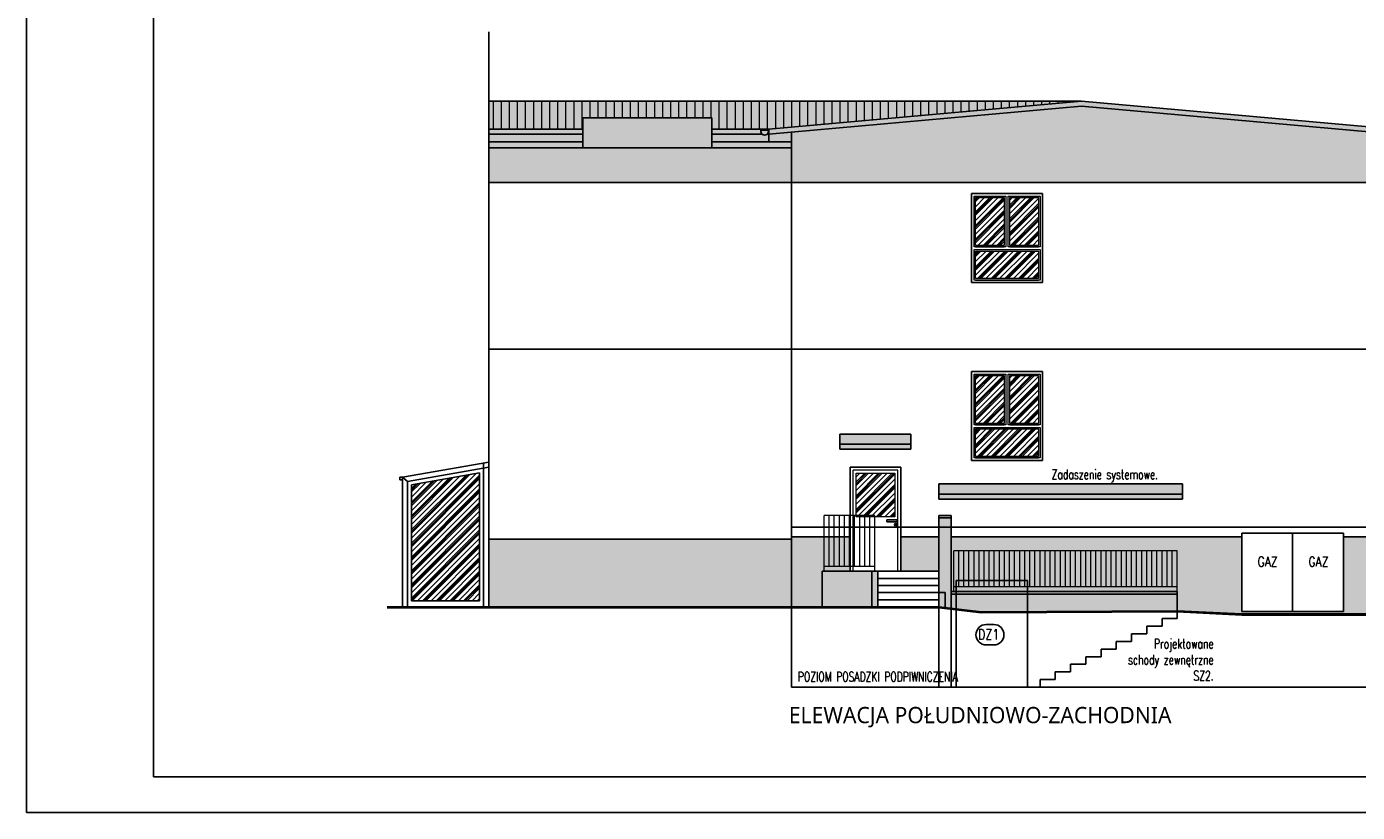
# Model space of a CAD drawing. Header units: millimetres. Extents: x 31969 to 285678, y -69766 to -1123.
# Tile 52 of 102: x 147627 to 150246, y -14069 to -12523. Entities that reach past the tile are written whole.
import ezdxf
from ezdxf.lldxf.tags import DXFTag

# ---------------------------------------------------------------- set-up
doc = ezdxf.new("R2010")
doc.units = ezdxf.units.MM
for name, color, linetype in [('a-elewacja 1', 1, 'Continuous'), ('a-izolacja 1', 3, 'Continuous'), ('a-opis 1', 3, 'Continuous'), ('a-opis 2', 1, 'Continuous'), ('a-przerywana 2', 3, 'Continuous'), ('a-stolarka', 3, 'Continuous'), ('a-stolarka okienna', 3, 'Continuous'), ('a-szkło', 4, 'Continuous'), ('a-szraf', 252, 'Continuous'), ('a-szraf 1', 250, 'Continuous')]:
    doc.layers.add(name, color=color, linetype=linetype)
doc.layers.add('a-elewacja 3', color=3, linetype='Continuous', lineweight=20)
doc.styles.add('PRZEKRÓJ2', font='l_10646.ttf')
doc.styles.add('RS01507', font='romans.shx', dxfattribs={"width": 0.7, "height": 0.15})
doc.styles.add('WYMIAR', font='romans.shx', dxfattribs={"width": 0.8})
tags = doc.linetypes.add('DASHED', pattern=[0.75, 0.5, -0.25]).pattern_tags.tags
tags[6:7] = [DXFTag(74, 4), DXFTag(75, 0), DXFTag(340, '0'), DXFTag(46, 1.0), DXFTag(50, 0.0), DXFTag(44, 0.0), DXFTag(45, 0.0)]
tags[4:5] = [DXFTag(74, 4), DXFTag(75, 0), DXFTag(340, '0'), DXFTag(46, 1.0), DXFTag(50, 0.0), DXFTag(44, 0.0), DXFTag(45, 0.0)]
pattern_1 = [(0, (-7834.5854, -3950.941), (2.38125, 4.7625), [0, -4.7625])]

msp = doc.modelspace()

# ---------------------------------------------------------------- hatches: boundary and pattern name
at = {"layer": 'a-elewacja 3', "ltscale": 100}
h = msp.add_hatch(dxfattribs=at)
h.set_pattern_fill('LINE', color=256, scale=5, angle=90)
h.set_pattern_definition([(90, (-5140.377, -7177.397), (-15.875, 1e-15), [])])
h.paths.add_polyline_path([(149702.92, -12669.3), (148536.42, -12669.3), (148536.42, -12724.3), (148721.42, -12724.3), (148721.42, -12702.34), (148975.42, -12702.34), (148975.42, -12724.3), (149087.42, -12724.3)])
h = msp.add_hatch(dxfattribs=at)
h.set_pattern_fill('LINE', color=256, scale=5, angle=90)
h.set_pattern_definition([(90, (-5140.377, -7177.397), (-15.875, 1e-15), [])])
h.paths.add_polyline_path([(149702.92, -12669.3), (148536.42, -12669.3), (148536.42, -12724.3), (148721.42, -12724.3), (148721.42, -12702.34), (148975.42, -12702.34), (148975.42, -12724.3), (149087.42, -12724.3)])
at = {"layer": 'a-szraf', "ltscale": 30}
h = msp.add_hatch(dxfattribs=at)
h.set_pattern_fill('DOTS', color=256, scale=1.5)
h.set_pattern_definition([(0, (-5140.377, -7177.3968), (1.190625, 2.38125), [0, -2.38125])])
h.paths.add_polyline_path([(148721.42, -12724.3), (148536.42, -12724.3), (148536.42, -12734.34), (148721.42, -12734.34)])
h.paths.add_polyline_path([(148721.42, -12734.34), (148536.42, -12734.34), (148536.42, -12749.34), (148721.42, -12749.34)])
h.paths.add_polyline_path([(148721.42, -12749.34), (148536.42, -12749.34), (148536.42, -12761.34), (148721.42, -12761.34)])
h.paths.add_polyline_path([(149132.42, -12749.34), (149087.42, -12749.34), (148975.42, -12749.34), (148975.42, -12761.34), (149132.42, -12761.34)])
h.paths.add_polyline_path([(149087.42, -12734.34), (149084.29, -12734.34, -0.3689497), (149074.55, -12734.34), (148975.42, -12734.34), (148975.42, -12749.34), (149087.42, -12749.34)])
h.paths.add_polyline_path([(149072.22, -12726.55), (149086.62, -12726.55, -0.2947686), (149084.29, -12734.34), (149087.42, -12734.34), (149087.42, -12724.3), (148975.42, -12724.3), (148975.42, -12734.34), (149074.55, -12734.34, -0.2947686)])
h.paths.add_polyline_path([(149086.62, -12726.55), (149072.22, -12726.55, 1.3318387)])
h.paths.add_polyline_path([(149702.92, -12679.34), (150318.42, -12734.34), (150318.42, -12724.3), (149702.92, -12669.3), (149087.42, -12724.3), (149087.42, -12734.34)])
h.paths.add_polyline_path([(149132.42, -12730.32), (149087.42, -12734.34), (149087.42, -12749.34), (149132.42, -12749.34)])
h.paths.add_polyline_path([(150333.62, -12726.55), (150319.21, -12726.55, 1.3318387)])
h.paths.add_polyline_path([(150330.53, -12734.91, -0.3887305), (150320.53, -12733.29), (150320.53, -12751.06), (150330.53, -12758.35)])
h.paths.add_polyline_path([(150318.42, -12734.34), (150273.42, -12730.32), (150273.42, -12749.34), (150318.42, -12749.34)])
h.paths.add_polyline_path([(150320.53, -12751.06), (150276.62, -12769.99), (150286.62, -12777.28), (150330.53, -12758.35)])
h.paths.add_polyline_path([(150286.62, -12777.28), (150276.62, -12769.99), (150276.62, -12869.34), (150286.62, -12869.34)])
h.paths.add_polyline_path([(150286.62, -12869.34), (150276.62, -12869.34), (150276.62, -12989.34), (150286.62, -12989.34)])
h.paths.add_polyline_path([(150286.62, -12989.34), (150276.62, -12989.34), (150276.62, -13109.34), (150286.62, -13109.34)])
h.paths.add_polyline_path([(150286.62, -13229.34), (150276.62, -13229.34), (150276.62, -13349.34), (150286.62, -13349.34)])
h.paths.add_polyline_path([(150286.62, -13159.34), (150286.62, -13109.34), (150276.62, -13109.34), (150276.62, -13159.34), (150276.62, -13229.34), (150286.62, -13229.34)])
h.paths.add_polyline_path([(150286.62, -13349.34), (150276.62, -13349.34), (150276.62, -13469.34), (150286.62, -13469.34)])
h.paths.add_polyline_path([(150286.62, -13469.34), (150276.62, -13469.34), (150276.62, -13589.34), (150286.62, -13589.34)])
h.paths.add_polyline_path([(150286.62, -13653.35), (150276.62, -13657.49), (150291.6, -13672.47), (150298.67, -13665.4)])
h.paths.add_polyline_path([(150286.62, -13589.34), (150276.62, -13589.34), (150276.62, -13657.49), (150286.62, -13653.35)])
h.paths.add_polyline_path([(149702.92, -12669.3), (148536.42, -12669.3), (148536.42, -12724.3), (148721.42, -12724.3), (148721.42, -12702.34), (148975.42, -12702.34), (148975.42, -12724.3), (149087.42, -12724.3)])
at = {"layer": 'a-szraf', "ltscale": 100}
h = msp.add_hatch(dxfattribs=at)
h.set_pattern_fill('DOTS', color=256, scale=3)
h.set_pattern_definition(pattern_1)
h.paths.add_polyline_path([(150273.42, -12829.34), (150273.42, -12730.32), (149702.92, -12679.34), (149132.42, -12730.32), (149132.42, -12829.34)])
h.paths.add_polyline_path([(148536.42, -12761.34), (148536.42, -12829.34), (149132.42, -12829.34), (149132.42, -12761.34)])
h.paths.add_polyline_path([(148721.42, -12702.34), (148721.42, -12761.34), (148975.42, -12761.34), (148975.42, -12702.34)])
h.paths.add_polyline_path([(148536.42, -13531.34), (148536.42, -13664.34), (149132.42, -13664.34), (149132.42, -13544.34), (149132.42, -13531.34)])
h = msp.add_hatch(dxfattribs=at)
h.set_pattern_fill('DOTS', color=256, scale=3)
h.paths.add_polyline_path([(149901.42, -13442.34), (149422.42, -13442.34), (149422.42, -13452.34), (149901.42, -13452.34)])
h.paths.add_polyline_path([(149901.42, -13422.34), (149422.42, -13422.34), (149422.42, -13442.34), (149901.42, -13442.34)])
h.paths.add_polyline_path([(149367.42, -13344.34), (149227.42, -13344.34), (149227.42, -13354.34), (149367.42, -13354.34)])
h.paths.add_polyline_path([(149367.42, -13324.34), (149227.42, -13324.34), (149227.42, -13344.34), (149367.42, -13344.34)])
h = msp.add_hatch(dxfattribs=at)
h.set_pattern_fill('DOTS', color=256, scale=3)
h.set_pattern_definition(pattern_1)
h.paths.add_polyline_path([(150018.42, -13526.34), (149446.42, -13526.34), (149446.42, -13594.34), (149451.42, -13594.34), (149451.42, -13554.34), (149891.42, -13554.34), (149891.42, -13594.34), (149891.42, -13672.34), (150018.42, -13678.34), (150273.42, -13678.34), (150273.42, -13526.34), (150218.42, -13526.34), (150218.42, -13673.34), (150018.42, -13673.34)])
h.paths.add_polyline_path([(149891.42, -13594.34), (149446.42, -13594.34), (149446.42, -13507.34), (149422.42, -13507.34), (149422.42, -13664.34), (149456.42, -13668.39), (149456.42, -13612.34), (149596.42, -13612.34), (149596.42, -13673.88), (149891.42, -13672.35), (149891.42, -13672.34)])
h.paths.add_polyline_path([(149596.42, -13612.34), (149456.42, -13612.34), (149456.42, -13668.39), (149506.42, -13674.34), (149596.42, -13673.88)], flags=17)
h.paths.add_polyline_path([(149446.42, -13484.34), (149422.42, -13484.34), (149422.42, -13507.34), (149446.42, -13507.34)])
h.paths.add_polyline_path([(149290.42, -13594.34), (149192.42, -13594.34), (149192.42, -13664.34), (149290.42, -13664.34)])
h.paths.add_polyline_path([(149192.42, -13594.34), (149196.42, -13594.34), (149196.42, -13526.34), (149132.42, -13526.34), (149132.42, -13544.34), (149132.42, -13664.34), (149192.42, -13664.34)])
h.paths.add_polyline_path([(149302.42, -13594.34), (149290.42, -13594.34), (149290.42, -13664.34), (149302.42, -13664.34)])
h.paths.add_polyline_path([(149422.42, -13526.34), (149347.42, -13526.34), (149347.42, -13594.34), (149422.42, -13594.34)])
h.paths.add_polyline_path([(149206.42, -13526.34), (149196.42, -13526.34), (149196.42, -13584.34), (149206.42, -13584.34)])
h.paths.add_polyline_path([(149216.42, -13526.34), (149206.42, -13526.34), (149206.42, -13584.34), (149216.42, -13584.34)])
h.paths.add_polyline_path([(149226.42, -13526.34), (149216.42, -13526.34), (149216.42, -13584.34), (149226.42, -13584.34)])
h.paths.add_polyline_path([(149236.42, -13526.34), (149226.42, -13526.34), (149226.42, -13584.34), (149236.42, -13584.34)])
h.paths.add_polyline_path([(149246.42, -13526.34), (149236.42, -13526.34), (149236.42, -13584.34), (149246.42, -13584.34)])
h.paths.add_polyline_path([(149247.42, -13526.34), (149246.42, -13526.34), (149246.42, -13584.34), (149247.42, -13584.34)])
h.paths.add_polyline_path([(149247.42, -13584.34), (149196.42, -13584.34), (149196.42, -13594.34), (149247.42, -13594.34)])
h.paths.add_polyline_path([(149891.42, -13584.34), (149451.42, -13584.34), (149451.42, -13594.34), (149891.42, -13594.34)], flags=17)
h.paths.add_polyline_path([(149831.42, -13554.34), (149821.42, -13554.34), (149821.42, -13584.34), (149831.42, -13584.34)], flags=17)
h.paths.add_polyline_path([(149841.42, -13554.34), (149831.42, -13554.34), (149831.42, -13584.34), (149841.42, -13584.34)], flags=17)
h.paths.add_polyline_path([(149851.42, -13554.34), (149841.42, -13554.34), (149841.42, -13584.34), (149851.42, -13584.34)], flags=17)
h.paths.add_polyline_path([(149861.42, -13554.34), (149851.42, -13554.34), (149851.42, -13584.34), (149861.42, -13584.34)], flags=17)
h.paths.add_polyline_path([(149871.42, -13554.34), (149861.42, -13554.34), (149861.42, -13584.34), (149871.42, -13584.34)], flags=17)
h.paths.add_polyline_path([(149881.42, -13554.34), (149871.42, -13554.34), (149871.42, -13584.34), (149881.42, -13584.34)], flags=17)
h.paths.add_polyline_path([(149891.42, -13554.34), (149881.42, -13554.34), (149881.42, -13584.34), (149891.42, -13584.34)], flags=17)
h.paths.add_polyline_path([(149821.42, -13554.34), (149811.42, -13554.34), (149811.42, -13584.34), (149821.42, -13584.34)], flags=17)
h.paths.add_polyline_path([(149811.42, -13554.34), (149801.42, -13554.34), (149801.42, -13584.34), (149811.42, -13584.34)], flags=17)
h.paths.add_polyline_path([(149801.42, -13554.34), (149791.42, -13554.34), (149791.42, -13584.34), (149801.42, -13584.34)], flags=17)
h.paths.add_polyline_path([(149791.42, -13554.34), (149781.42, -13554.34), (149781.42, -13584.34), (149791.42, -13584.34)], flags=17)
h.paths.add_polyline_path([(149781.42, -13554.34), (149771.42, -13554.34), (149771.42, -13584.34), (149781.42, -13584.34)], flags=17)
h.paths.add_polyline_path([(149771.42, -13554.34), (149761.42, -13554.34), (149761.42, -13584.34), (149771.42, -13584.34)], flags=17)
h.paths.add_polyline_path([(149761.42, -13554.34), (149751.42, -13554.34), (149751.42, -13584.34), (149761.42, -13584.34)], flags=17)
h.paths.add_polyline_path([(149751.42, -13554.34), (149741.42, -13554.34), (149741.42, -13584.34), (149751.42, -13584.34)], flags=17)
h.paths.add_polyline_path([(149741.42, -13554.34), (149731.42, -13554.34), (149731.42, -13584.34), (149741.42, -13584.34)], flags=17)
h.paths.add_polyline_path([(149731.42, -13554.34), (149721.42, -13554.34), (149721.42, -13584.34), (149731.42, -13584.34)], flags=17)
h.paths.add_polyline_path([(149721.42, -13554.34), (149711.42, -13554.34), (149711.42, -13584.34), (149721.42, -13584.34)], flags=17)
h.paths.add_polyline_path([(149711.42, -13554.34), (149701.42, -13554.34), (149701.42, -13584.34), (149711.42, -13584.34)], flags=17)
h.paths.add_polyline_path([(149701.42, -13554.34), (149691.42, -13554.34), (149691.42, -13584.34), (149701.42, -13584.34)], flags=17)
h.paths.add_polyline_path([(149691.42, -13554.34), (149681.42, -13554.34), (149681.42, -13584.34), (149691.42, -13584.34)], flags=17)
h.paths.add_polyline_path([(149681.42, -13554.34), (149671.42, -13554.34), (149671.42, -13584.34), (149681.42, -13584.34)], flags=17)
h.paths.add_polyline_path([(149671.42, -13554.34), (149661.42, -13554.34), (149661.42, -13584.34), (149671.42, -13584.34)], flags=17)
h.paths.add_polyline_path([(149661.42, -13554.34), (149651.42, -13554.34), (149651.42, -13584.34), (149661.42, -13584.34)], flags=17)
h.paths.add_polyline_path([(149651.42, -13554.34), (149641.42, -13554.34), (149641.42, -13584.34), (149651.42, -13584.34)], flags=17)
h.paths.add_polyline_path([(149641.42, -13554.34), (149631.42, -13554.34), (149631.42, -13584.34), (149641.42, -13584.34)], flags=17)
h.paths.add_polyline_path([(149631.42, -13554.34), (149621.42, -13554.34), (149621.42, -13584.34), (149631.42, -13584.34)], flags=17)
h.paths.add_polyline_path([(149621.42, -13554.34), (149611.42, -13554.34), (149611.42, -13584.34), (149621.42, -13584.34)], flags=17)
h.paths.add_polyline_path([(149461.42, -13554.34), (149451.42, -13554.34), (149451.42, -13584.34), (149461.42, -13584.34)], flags=17)
h.paths.add_polyline_path([(149471.42, -13554.34), (149461.42, -13554.34), (149461.42, -13584.34), (149471.42, -13584.34)], flags=17)
h.paths.add_polyline_path([(149481.42, -13554.34), (149471.42, -13554.34), (149471.42, -13584.34), (149481.42, -13584.34)], flags=17)
h.paths.add_polyline_path([(149491.42, -13554.34), (149481.42, -13554.34), (149481.42, -13584.34), (149491.42, -13584.34)], flags=17)
h.paths.add_polyline_path([(149501.42, -13554.34), (149491.42, -13554.34), (149491.42, -13584.34), (149501.42, -13584.34)], flags=17)
h.paths.add_polyline_path([(149511.42, -13554.34), (149501.42, -13554.34), (149501.42, -13584.34), (149511.42, -13584.34)], flags=17)
h.paths.add_polyline_path([(149521.42, -13554.34), (149511.42, -13554.34), (149511.42, -13584.34), (149521.42, -13584.34)], flags=17)
h.paths.add_polyline_path([(149531.42, -13554.34), (149521.42, -13554.34), (149521.42, -13584.34), (149531.42, -13584.34)], flags=17)
h.paths.add_polyline_path([(149541.42, -13554.34), (149531.42, -13554.34), (149531.42, -13584.34), (149541.42, -13584.34)], flags=17)
h.paths.add_polyline_path([(149551.42, -13554.34), (149541.42, -13554.34), (149541.42, -13584.34), (149551.42, -13584.34)], flags=17)
h.paths.add_polyline_path([(149561.42, -13554.34), (149551.42, -13554.34), (149551.42, -13584.34), (149561.42, -13584.34)], flags=17)
h.paths.add_polyline_path([(149571.42, -13554.34), (149561.42, -13554.34), (149561.42, -13584.34), (149571.42, -13584.34)], flags=17)
h.paths.add_polyline_path([(149581.42, -13554.34), (149571.42, -13554.34), (149571.42, -13584.34), (149581.42, -13584.34)], flags=17)
h.paths.add_polyline_path([(149591.42, -13554.34), (149581.42, -13554.34), (149581.42, -13584.34), (149591.42, -13584.34)], flags=17)
h.paths.add_polyline_path([(149601.42, -13554.34), (149591.42, -13554.34), (149591.42, -13584.34), (149601.42, -13584.34)], flags=17)
h.paths.add_polyline_path([(149611.42, -13554.34), (149601.42, -13554.34), (149601.42, -13584.34), (149611.42, -13584.34)], flags=17)
at = {"layer": 'a-szraf 1', "ltscale": 15}
h = msp.add_hatch(dxfattribs=at)
h.set_pattern_fill('PLASTI', color=256, scale=3, angle=45)
h.set_pattern_definition([(45, (-5140.377, -7177.397), (-13.4703842, 13.4703842), []), (45, (-5142.06, -7175.713), (-13.4703842, 13.4703842), []), (45, (-5143.745, -7174.03), (-13.4703842, 13.4703842), []), (45, (-5148.796, -7168.978), (-13.4703842, 13.4703842), [])])
h.paths.add_polyline_path([(148518.42, -13400.82), (148384.42, -13424.45), (148384.42, -13652.34), (148518.42, -13652.34)])
h.paths.add_polyline_path([(149618.42, -13209.34), (149561.92, -13209.34), (149561.92, -13303.34), (149618.42, -13303.34)])
h.paths.add_polyline_path([(149550.92, -13209.34), (149494.42, -13209.34), (149494.42, -13303.34), (149550.92, -13303.34)])
h.paths.add_polyline_path([(149494.42, -13314.34), (149494.42, -13368.34), (149618.42, -13368.34), (149618.42, -13314.34)])
h.paths.add_polyline_path([(149618.42, -13018.34), (149618.42, -12964.34), (149494.42, -12964.34), (149494.42, -13018.34)])
h.paths.add_polyline_path([(149561.92, -12953.34), (149618.42, -12953.34), (149618.42, -12859.34), (149561.92, -12859.34)])
h.paths.add_polyline_path([(149550.92, -12859.34), (149494.42, -12859.34), (149494.42, -12953.34), (149550.92, -12953.34)])
h.paths.add_polyline_path([(149335.42, -13484.34), (149335.42, -13401.34), (149259.42, -13401.34), (149259.42, -13484.34)])
h.paths.add_polyline_path([(149276.42, -13487.07), (149276.42, -13484.34), (149259.42, -13484.34), (149259.42, -13487.07)])
h.paths.add_polyline_path([(149296.42, -13487.07), (149296.42, -13484.34), (149276.42, -13484.34), (149276.42, -13487.07)])
h.paths.add_polyline_path([(149316.42, -13487.07), (149316.42, -13484.34), (149296.42, -13484.34), (149296.42, -13487.07)])
h.paths.add_polyline_path([(149335.42, -13487.07), (149335.42, -13484.34), (149316.42, -13484.34), (149316.42, -13487.07)])

# ---------------------------------------------------------------- linework, layer by layer
at = {"layer": 'a-elewacja 1', "linetype": 'DASHED', "ltscale": 40}
for p, q in [((148536.42, -12761.34), (148536.42, -12533.15)), ((149132.42, -13674.1), (149132.42, -13822.34)), ((149132.42, -13822.34), (150273.42, -13822.34))]:
    msp.add_line(p, q, dxfattribs=at)
at = {"layer": 'a-elewacja 1', "ltscale": 100}
for p, q in [((149702.92, -12669.3), (148536.42, -12669.3)), ((149087.42, -12724.3), (149702.92, -12669.3)), ((150318.42, -12724.3), (149702.92, -12669.3)), ((149087.42, -12734.34), (149702.92, -12679.34)), ((150318.42, -12734.34), (149702.92, -12679.34)), ((148721.42, -12724.3), (148536.42, -12724.3)), ((148975.42, -12702.34), (148721.42, -12702.34)), ((148721.42, -12702.34), (148721.42, -12761.34)), ((148975.42, -12702.34), (148975.42, -12761.34)), ((149087.42, -12724.3), (148975.42, -12724.3)), ((149086.62, -12726.55), (149072.22, -12726.55)), ((149087.42, -12749.34), (149087.42, -12724.3)), ((148721.42, -12734.34), (148536.42, -12734.34)), ((148721.42, -12749.34), (148536.42, -12749.34)), ((149074.55, -12734.34), (148975.42, -12734.34)), ((149087.42, -12749.34), (148975.42, -12749.34)), ((149087.42, -12734.34), (149084.29, -12734.34)), ((149132.42, -12749.34), (149087.42, -12749.34)), ((149132.42, -13544.34), (149132.42, -12730.32)), ((148536.42, -12761.34), (148536.42, -13639.34)), ((148536.42, -12761.34), (149132.42, -12761.34)), ((150273.42, -12829.34), (148536.42, -12829.34)), ((149626.42, -12851.34), (149486.42, -12851.34)), ((149486.42, -12851.34), (149486.42, -13026.34)), ((149626.42, -12851.34), (149626.42, -13026.34)), ((149626.42, -13026.34), (149486.42, -13026.34)), ((149626.42, -13201.34), (149486.42, -13201.34)), ((149486.42, -13201.34), (149486.42, -13376.34)), ((149626.42, -13201.34), (149626.42, -13376.34)), ((149367.42, -13324.34), (149227.42, -13324.34)), ((149227.42, -13324.34), (149227.42, -13344.34)), ((149367.42, -13344.34), (149367.42, -13324.34)), ((149367.42, -13344.34), (149227.42, -13344.34)), ((149367.42, -13344.34), (149227.42, -13344.34)), ((149227.42, -13354.34), (149227.42, -13344.34)), ((149367.42, -13354.34), (149227.42, -13354.34)), ((149367.42, -13354.34), (149367.42, -13344.34)), ((149626.42, -13376.34), (149486.42, -13376.34)), ((149247.42, -13594.34), (149247.42, -13389.34)), ((149347.42, -13389.34), (149247.42, -13389.34)), ((149347.42, -13594.34), (149347.42, -13389.34)), ((149901.42, -13422.34), (149422.42, -13422.34)), ((149422.42, -13422.34), (149422.42, -13452.34)), ((149901.42, -13422.34), (149901.42, -13452.34)), ((149901.42, -13442.34), (149422.42, -13442.34)), ((149901.42, -13452.34), (149422.42, -13452.34)), ((149422.42, -13484.34), (149422.42, -13664.34)), ((149422.42, -13484.34), (149446.42, -13484.34)), ((149446.42, -13484.34), (149446.42, -13639.34)), ((149422.42, -13489.34), (149446.42, -13489.34)), ((148536.42, -13531.34), (149132.42, -13531.34)), ((149247.42, -13526.34), (149132.42, -13526.34)), ((149422.42, -13526.34), (149347.42, -13526.34)), ((150018.42, -13526.34), (149446.42, -13526.34)), ((150018.42, -13519.34), (150018.42, -13673.34)), ((150018.42, -13519.34), (150218.42, -13519.34)), ((150118.42, -13519.34), (150118.42, -13673.34)), ((150218.42, -13519.34), (150218.42, -13673.34)), ((150273.42, -13526.34), (150218.42, -13526.34)), ((149132.42, -13674.34), (149132.42, -13544.34)), ((149192.42, -13594.34), (149347.42, -13594.34)), ((149192.42, -13594.34), (149192.42, -13664.34)), ((149290.42, -13594.34), (149290.42, -13664.34)), ((149302.42, -13594.34), (149302.42, -13664.34)), ((149302.42, -13608.34), (149422.42, -13608.34)), ((149347.42, -13594.34), (149422.42, -13594.34)), ((149302.42, -13622.34), (149422.42, -13622.34)), ((149302.42, -13636.34), (149434.42, -13636.34)), ((149434.42, -13636.34), (149434.42, -13665.77)), ((149891.42, -13634.34), (149446.42, -13634.34)), ((149446.42, -13639.34), (149891.42, -13639.34)), ((149891.42, -13634.34), (149891.42, -13672.35)), ((148366.42, -13664.34), (148336.42, -13664.34)), ((148366.42, -13666.34), (148336.42, -13666.34)), ((149422.37, -13666.34), (148536.37, -13666.34)), ((149422.42, -13664.34), (148536.42, -13664.34)), ((149302.42, -13650.34), (149422.42, -13650.34)), ((149506.42, -13674.34), (149422.42, -13664.34)), ((149506.42, -13676.34), (149422.42, -13666.34)), ((149506.38, -13676.34), (149891.42, -13674.35)), ((149506.42, -13674.34), (149891.42, -13672.35)), ((149891.42, -13672.34), (150018.42, -13678.34)), ((149891.42, -13674.34), (150018.38, -13680.34)), ((150218.42, -13673.34), (150018.42, -13673.34)), ((150273.42, -13678.34), (150018.42, -13678.34)), ((150273.42, -13680.34), (150018.42, -13680.34))]:
    msp.add_line(p, q, dxfattribs=at)
at = {"layer": 'a-elewacja 1', "ltscale": 20}
for p, q in [((148536.42, -13379.37), (148366.42, -13409.34)), ((148526.42, -13664.34), (148526.42, -13381.13)), ((148536.42, -13664.34), (148536.42, -13379.37)), ((148536.42, -13389.52), (148376.42, -13417.73)), ((148361.42, -13414.34), (148361.42, -13409.34)), ((148366.42, -13409.34), (148361.42, -13409.34)), ((148366.42, -13414.34), (148361.42, -13414.34)), ((148366.42, -13664.34), (148366.42, -13409.34)), ((148376.42, -13417.73), (148366.42, -13409.34)), ((148376.42, -13417.73), (148376.42, -13664.34)), ((148536.42, -13664.34), (148366.42, -13664.34)), ((148536.42, -13666.34), (148366.42, -13666.34))]:
    msp.add_line(p, q, dxfattribs=at)
at = {"layer": 'a-elewacja 1', "ltscale": 100}
msp.add_arc((149079.42, -12728.64), 7.5, 163.8015, 16.1985, dxfattribs=at)
at = {"layer": 'a-elewacja 3'}
for p, q in [((149494.42, -12953.34), (149494.42, -12859.34)), ((149494.42, -12859.34), (149550.92, -12859.34)), ((149550.92, -12859.34), (149550.92, -12953.34)), ((149561.92, -12859.34), (149618.42, -12859.34)), ((149561.92, -12953.34), (149561.92, -12859.34)), ((149618.42, -12859.34), (149618.42, -12953.34)), ((149550.92, -12953.34), (149494.42, -12953.34)), ((149618.42, -12953.34), (149561.92, -12953.34)), ((149494.42, -13018.34), (149494.42, -12964.34)), ((149494.42, -12964.34), (149618.42, -12964.34)), ((149618.42, -12964.34), (149618.42, -13018.34)), ((149618.42, -13018.34), (149494.42, -13018.34)), ((149494.42, -13303.34), (149494.42, -13209.34)), ((149494.42, -13209.34), (149550.92, -13209.34)), ((149550.92, -13209.34), (149550.92, -13303.34)), ((149561.92, -13209.34), (149618.42, -13209.34)), ((149561.92, -13303.34), (149561.92, -13209.34)), ((149618.42, -13209.34), (149618.42, -13303.34)), ((149550.92, -13303.34), (149494.42, -13303.34)), ((149618.42, -13303.34), (149561.92, -13303.34)), ((149494.42, -13368.34), (149494.42, -13314.34)), ((149494.42, -13314.34), (149618.42, -13314.34)), ((149618.42, -13314.34), (149618.42, -13368.34)), ((149618.42, -13368.34), (149494.42, -13368.34))]:
    msp.add_line(p, q, dxfattribs=at)
at = {"layer": 'a-elewacja 3', "ltscale": 100}
for p, q in [((149253.42, -13594.34), (149253.42, -13395.34)), ((149341.42, -13395.34), (149253.42, -13395.34)), ((149341.42, -13594.34), (149341.42, -13395.34)), ((149196.42, -13594.34), (149196.42, -13484.34)), ((149296.42, -13484.34), (149196.42, -13484.34)), ((149206.42, -13584.34), (149206.42, -13484.34)), ((149216.42, -13584.34), (149216.42, -13484.34)), ((149226.42, -13584.34), (149226.42, -13484.34)), ((149236.42, -13584.34), (149236.42, -13484.34)), ((149246.42, -13584.34), (149246.42, -13484.34)), ((149256.42, -13584.34), (149256.42, -13484.34)), ((149266.42, -13584.34), (149266.42, -13484.34)), ((149276.42, -13584.34), (149276.42, -13484.34)), ((149286.42, -13584.34), (149286.42, -13484.34)), ((149296.42, -13594.34), (149296.42, -13484.34)), ((149891.42, -13554.34), (149451.42, -13554.34)), ((149451.42, -13634.34), (149451.42, -13554.34)), ((149461.42, -13624.34), (149461.42, -13554.34)), ((149471.42, -13624.34), (149471.42, -13554.34)), ((149481.42, -13624.34), (149481.42, -13554.34)), ((149491.42, -13624.34), (149491.42, -13554.34)), ((149501.42, -13624.34), (149501.42, -13554.34)), ((149511.42, -13624.34), (149511.42, -13554.34)), ((149521.42, -13624.34), (149521.42, -13554.34)), ((149531.42, -13624.34), (149531.42, -13554.34)), ((149541.42, -13624.34), (149541.42, -13554.34)), ((149551.42, -13624.34), (149551.42, -13554.34)), ((149561.42, -13624.34), (149561.42, -13554.34)), ((149571.42, -13624.34), (149571.42, -13554.34)), ((149581.42, -13624.34), (149581.42, -13554.34)), ((149591.42, -13624.34), (149591.42, -13554.34)), ((149601.42, -13624.34), (149601.42, -13554.34)), ((149611.42, -13624.34), (149611.42, -13554.34)), ((149621.42, -13624.34), (149621.42, -13554.34)), ((149631.42, -13624.34), (149631.42, -13554.34)), ((149641.42, -13624.34), (149641.42, -13554.34)), ((149651.42, -13624.34), (149651.42, -13554.34)), ((149661.42, -13624.34), (149661.42, -13554.34)), ((149671.42, -13624.34), (149671.42, -13554.34)), ((149681.42, -13624.34), (149681.42, -13554.34)), ((149691.42, -13624.34), (149691.42, -13554.34)), ((149701.42, -13624.34), (149701.42, -13554.34)), ((149711.42, -13624.34), (149711.42, -13554.34)), ((149721.42, -13624.34), (149721.42, -13554.34)), ((149731.42, -13624.34), (149731.42, -13554.34)), ((149741.42, -13624.34), (149741.42, -13554.34)), ((149751.42, -13624.34), (149751.42, -13554.34)), ((149761.42, -13624.34), (149761.42, -13554.34)), ((149771.42, -13624.34), (149771.42, -13554.34)), ((149781.42, -13624.34), (149781.42, -13554.34)), ((149791.42, -13624.34), (149791.42, -13554.34)), ((149801.42, -13624.34), (149801.42, -13554.34)), ((149811.42, -13624.34), (149811.42, -13554.34)), ((149821.42, -13624.34), (149821.42, -13554.34)), ((149831.42, -13624.34), (149831.42, -13554.34)), ((149841.42, -13624.34), (149841.42, -13554.34)), ((149851.42, -13624.34), (149851.42, -13554.34)), ((149861.42, -13624.34), (149861.42, -13554.34)), ((149871.42, -13624.34), (149871.42, -13554.34)), ((149881.42, -13624.34), (149881.42, -13554.34)), ((149891.42, -13634.34), (149891.42, -13554.34)), ((149196.42, -13584.34), (149296.42, -13584.34)), ((149451.42, -13624.34), (149891.42, -13624.34))]:
    msp.add_line(p, q, dxfattribs=at)
at = {"layer": 'a-elewacja 3'}
for points in [[(149553.92, -12856.34), (149553.92, -12956.34), (149491.42, -12956.34), (149491.42, -12856.34), (149553.92, -12856.34)], [(149558.92, -12856.34), (149621.42, -12856.34), (149621.42, -12956.34), (149558.92, -12956.34), (149558.92, -12856.34)], [(149621.42, -12961.34), (149621.42, -13021.34), (149491.42, -13021.34), (149491.42, -12961.34), (149621.42, -12961.34)], [(149553.92, -13206.34), (149553.92, -13306.34), (149491.42, -13306.34), (149491.42, -13206.34), (149553.92, -13206.34)], [(149558.92, -13206.34), (149621.42, -13206.34), (149621.42, -13306.34), (149558.92, -13306.34), (149558.92, -13206.34)], [(149621.42, -13311.34), (149621.42, -13371.34), (149491.42, -13371.34), (149491.42, -13311.34), (149621.42, -13311.34)]]:
    msp.add_lwpolyline(points, dxfattribs=at)
at = {"layer": 'a-elewacja 3', "ltscale": 100}
msp.add_lwpolyline([(149259.42, -13401.34), (149335.42, -13401.34), (149335.42, -13487.07), (149259.42, -13487.07)], close=True, dxfattribs=at)
at = {"layer": 'a-izolacja 1'}
for p, q in [((149494.42, -12956.34), (149550.92, -12956.34)), ((149618.42, -12956.34), (149561.92, -12956.34)), ((149494.42, -13021.34), (149618.42, -13021.34)), ((149494.42, -13306.34), (149550.92, -13306.34)), ((149618.42, -13306.34), (149561.92, -13306.34)), ((149494.42, -13371.34), (149618.42, -13371.34)), ((148518.42, -13400.82), (148384.42, -13424.45)), ((148518.42, -13652.34), (148518.42, -13400.82)), ((148384.42, -13424.45), (148384.42, -13652.34))]:
    msp.add_line(p, q, dxfattribs=at)
at = {"layer": 'a-opis 2', "ltscale": 2}
for points in [[(151826.95, -14068.58), (147626.95, -14068.58), (147626.95, -11098.58), (151826.95, -11098.58)], [(147876.95, -11168.58), (151756.95, -11168.58), (151756.95, -13998.58), (147876.95, -13998.58)]]:
    msp.add_lwpolyline(points, close=True, dxfattribs=at)
at = {"layer": 'a-przerywana 2', "linetype": 'DASHED', "lineweight": 25, "ltscale": 50}
for p, q in [((150273.42, -13157.34), (148536.42, -13157.34)), ((150273.42, -13507.34), (149132.42, -13507.34))]:
    msp.add_line(p, q, dxfattribs=at)
at = {"layer": 'a-stolarka'}
for p, q in [((149337.34, -13501.64), (149337.34, -13503.64)), ((148384.42, -13652.34), (148518.42, -13652.34))]:
    msp.add_line(p, q, dxfattribs=at)
msp.add_lwpolyline([(149319.91, -13493.31), (149340, -13493.31), (149340, -13496.91), (149319.91, -13496.91)], close=True, dxfattribs=at)
msp.add_circle((149337.34, -13502.64), 2.5, dxfattribs=at)
at = {"layer": 'a-stolarka okienna', "linetype": 'DASHED', "lineweight": 25, "ltscale": 20}
for p, q in [((149456.42, -13822.34), (149456.42, -13612.34)), ((149456.42, -13612.34), (149596.42, -13612.34)), ((149596.42, -13612.34), (149596.42, -13822.34)), ((149446.42, -13639.34), (149446.42, -13822.34)), ((149422.42, -13664.34), (149422.42, -13822.34)), ((149861.42, -13702.34), (149861.42, -13687.34)), ((149861.42, -13687.34), (149891.42, -13687.34)), ((149891.42, -13687.34), (149891.42, -13672.34)), ((149515.39, -13699.06), (149530.39, -13699.06)), ((149801.42, -13732.34), (149801.42, -13717.34)), ((149801.42, -13717.34), (149831.42, -13717.34)), ((149831.42, -13717.34), (149831.42, -13702.34)), ((149831.42, -13702.34), (149861.42, -13702.34)), ((149515.39, -13739.15), (149530.39, -13739.15)), ((149741.42, -13762.34), (149741.42, -13747.34)), ((149741.42, -13747.34), (149771.42, -13747.34)), ((149771.42, -13747.34), (149771.42, -13732.34)), ((149771.42, -13732.34), (149801.42, -13732.34)), ((149711.42, -13777.34), (149711.42, -13762.34)), ((149711.42, -13762.34), (149741.42, -13762.34)), ((149651.42, -13807.34), (149651.42, -13792.34)), ((149651.42, -13792.34), (149681.42, -13792.34)), ((149681.42, -13792.34), (149681.42, -13777.34)), ((149681.42, -13777.34), (149711.42, -13777.34)), ((149621.42, -13822.34), (149621.42, -13807.34)), ((149621.42, -13807.34), (149651.42, -13807.34))]:
    msp.add_line(p, q, dxfattribs=at)
for centre, start, end in [((149515.39, -13719.11), 90, 270), ((149530.39, -13719.11), 270, 90)]:
    msp.add_arc(centre, 20.05, start, end, dxfattribs=at)

# ---------------------------------------------------------------- texts
at = {"layer": 'a-opis 1', "ltscale": 40, "style": 'RS01507', "width": 0.7}
msp.add_text('POZIOM POSADZKI PODPIWNICZENIA', height=18.9125, dxfattribs=at).set_placement((149144.74, -13811.12))
at = {"layer": 'a-opis 1', "ltscale": 0.5, "style": 'PRZEKRÓJ2'}
msp.add_text('ELEWACJA POŁUDNIOWO-ZACHODNIA', height=31.9008, dxfattribs=at).set_placement((149126.94, -13893.1))
at = {"layer": 'a-opis 1', "ltscale": 40, "char_height": 18.9125, "attachment_point": 9, "style": 'RS01507'}
for s, insert, width in [('Zadaszenie systemowe.', (149853.62, -13419.36), 408.3291), ('Projektowane schody zewnętrzne SZ2.', (149963.03, -13809.24), 182.6716)]:
    msp.add_mtext(s, dxfattribs=dict(at, insert=insert, width=width))
at = {"layer": 'a-stolarka okienna', "linetype": 'DASHED', "lineweight": 25, "ltscale": 20, "insert": (149541.27, -13728.52), "char_height": 20.047, "width": 23.6587, "attachment_point": 9, "style": 'WYMIAR'}
msp.add_mtext('DZ1', dxfattribs=at)
at = {"layer": 'a-szkło', "ltscale": 2, "char_height": 19.5, "width": 23.0126, "attachment_point": 1, "style": 'WYMIAR'}
for insert in [(150049.53, -13565.62), (150149.53, -13565.62)]:
    msp.add_mtext('GAZ', dxfattribs=dict(at, insert=insert))

doc.saveas('drawing.dxf')
